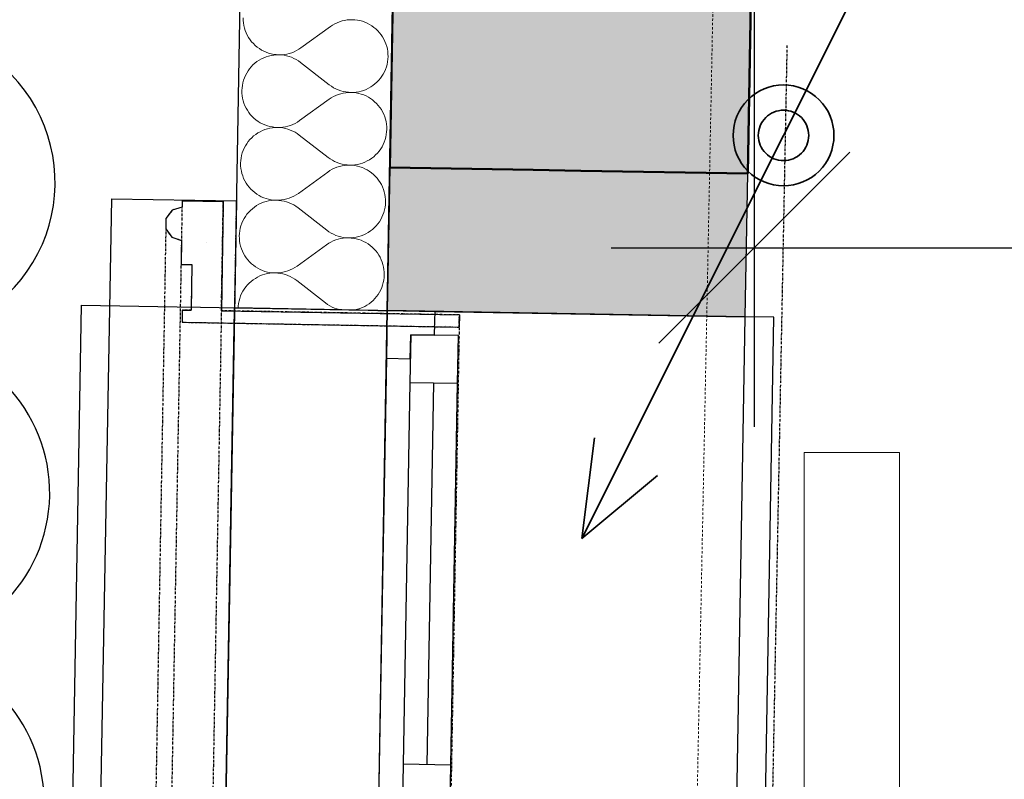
# Model space of a CAD drawing. Header units: millimetres. Extents: x -25972 to 4516, y -2839 to 20217.
# Tile 33 of 114: x -20746 to -19715, y 6799 to 7595. Entities that reach past the tile are written whole.
import ezdxf

# ---------------------------------------------------------------- set-up
doc = ezdxf.new("R2010")
doc.units = ezdxf.units.MM
doc.header["$MEASUREMENT"] = 0
for name, pattern in [('Wipeout_Contour', [1000, 0, -1000]), ('Čerchovaná M', [4.5, 2.5, -0.85, 0.3, -0.85]), ('Čerchovaná S', [3.5, 1.5, -0.85, 0.3, -0.85]), ('Čárkovaná M', [4.5, 2.5, -2])]:
    doc.linetypes.add(name, pattern=pattern)
for name, color, linetype in [('7._POHLED ZÁPADNÍ_1_3D prvky fasada nove', 7, 'Continuous'), ('7._POHLED ZÁPADNÍ_1_Anotace - SP', 7, 'Continuous'), ('7._POHLED ZÁPADNÍ_1_Konstrukce - nosné', 7, 'Continuous'), ('7._POHLED ZÁPADNÍ_1_Nové_3D prvky fasada nove', 7, 'Continuous'), ('7._POHLED ZÁPADNÍ_1_Nové_Konstrukce - nosné', 7, 'Continuous'), ('7._POHLED ZÁPADNÍ_1_Nové_Kresby a obrázky', 7, 'Continuous'), ('7._POHLED ZÁPADNÍ_1_Nové_Kóty - SP', 7, 'Continuous'), ('7._POHLED ZÁPADNÍ_1_Nové_Otvory – Okna', 7, 'Continuous'), ('7._POHLED ZÁPADNÍ_1_Nové_Otvory – Značky oken', 7, 'Continuous'), ('7._POHLED ZÁPADNÍ_1_Nové_Výplně – Řezové', 7, 'Continuous'), ('7._POHLED ZÁPADNÍ_1_TZB - elektroinstalace', 7, 'Continuous'), ('7._POHLED ZÁPADNÍ_1_TZB - voda', 7, 'Continuous'), ('7._POHLED ZÁPADNÍ_1_TZB - ZTI', 7, 'Continuous'), ('7._POHLED ZÁPADNÍ_1_Výplně – Řezové', 7, 'Continuous')]:
    doc.layers.add(name, color=color, linetype=linetype)
doc.styles.add('GENEROVANÝ_STYL_1', font='txt')

# ---------------------------------------------------------------- blocks, each defined once
blk = doc.blocks.new('*X32', base_point=(-26739.8, -6860.8))
at = {"layer": '7._POHLED ZÁPADNÍ_1_Nové_Výplně – Řezové', "color": 21, "linetype": 'Continuous', "lineweight": 20, "true_color": 0xffaaaa}
for p, q in [((-20511.8, 7596.8), (-20511.7, 7594.1)), ((-20511.7, 7594.1), (-20511.5, 7591.4)), ((-20511.5, 7591.4), (-20511.1, 7588.7)), ((-20511.1, 7588.7), (-20510.4, 7586)), ((-20420.5, 7587.6), (-20451.4, 7565.3)), ((-20418.3, 7589.1), (-20420.5, 7587.6)), ((-20415.9, 7590.5), (-20418.3, 7589.1)), ((-20413.4, 7591.6), (-20415.9, 7590.5)), ((-20410.9, 7592.6), (-20413.4, 7591.6)), ((-20408.3, 7593.5), (-20410.9, 7592.6)), ((-20405.7, 7594.1), (-20408.3, 7593.5)), ((-20403, 7594.5), (-20405.7, 7594.1)), ((-20400.3, 7594.8), (-20403, 7594.5)), ((-20397.6, 7594.8), (-20400.3, 7594.8)), ((-20394.8, 7594.7), (-20397.6, 7594.8)), ((-20392.1, 7594.3), (-20394.8, 7594.7)), ((-20389.5, 7593.8), (-20392.1, 7594.3)), ((-20386.8, 7593.1), (-20389.5, 7593.8)), ((-20384.3, 7592.2), (-20386.8, 7593.1)), ((-20381.8, 7591.1), (-20384.3, 7592.2)), ((-20379.4, 7589.8), (-20381.8, 7591.1)), ((-20377.1, 7588.4), (-20379.4, 7589.8)), ((-20374.8, 7586.8), (-20377.1, 7588.4)), ((-20510.4, 7586), (-20509.6, 7583.4)), ((-20509.6, 7583.4), (-20508.6, 7580.9)), ((-20508.6, 7580.9), (-20507.5, 7578.5)), ((-20507.5, 7578.5), (-20506.1, 7576.1)), ((-20372.8, 7585.1), (-20374.8, 7586.8)), ((-20370.8, 7583.2), (-20372.8, 7585.1)), ((-20369, 7581.2), (-20370.8, 7583.2)), ((-20367.3, 7579), (-20369, 7581.2)), ((-20365.8, 7576.8), (-20367.3, 7579)), ((-20506.1, 7576.1), (-20504.6, 7573.8)), ((-20504.6, 7573.8), (-20502.9, 7571.7)), ((-20502.9, 7571.7), (-20501.1, 7569.7)), ((-20501.1, 7569.7), (-20499.1, 7567.8)), ((-20499.1, 7567.8), (-20497.1, 7566)), ((-20364.5, 7574.4), (-20365.8, 7576.8)), ((-20363.3, 7572), (-20364.5, 7574.4)), ((-20362.3, 7569.4), (-20363.3, 7572)), ((-20361.5, 7566.8), (-20362.3, 7569.4)), ((-20497.1, 7566), (-20494.8, 7564.5)), ((-20494.8, 7564.5), (-20492.5, 7563)), ((-20492.5, 7563), (-20490.1, 7561.8)), ((-20490.1, 7561.8), (-20487.6, 7560.7)), ((-20485.1, 7556.7), (-20487.7, 7555.9)), ((-20487.6, 7560.7), (-20485.1, 7559.8)), ((-20485.1, 7559.8), (-20482.4, 7559.1)), ((-20482.5, 7557.3), (-20485.1, 7556.7)), ((-20479.8, 7557.8), (-20482.5, 7557.3)), ((-20482.4, 7559.1), (-20479.8, 7558.5)), ((-20479.8, 7558.5), (-20477.1, 7558.2)), ((-20477.1, 7558), (-20479.8, 7557.8)), ((-20477.1, 7558.2), (-20474.3, 7558.1)), ((-20474.3, 7558.1), (-20477.1, 7558)), ((-20471.6, 7557.9), (-20474.3, 7558.1)), ((-20474.3, 7558.1), (-20471.6, 7558.1)), ((-20471.6, 7558.1), (-20468.9, 7558.4)), ((-20468.9, 7557.6), (-20471.6, 7557.9)), ((-20468.9, 7558.4), (-20466.2, 7558.8)), ((-20466.3, 7557), (-20468.9, 7557.6)), ((-20463.6, 7556.3), (-20466.3, 7557)), ((-20466.2, 7558.8), (-20463.6, 7559.4)), ((-20463.6, 7559.4), (-20461, 7560.2)), ((-20461, 7560.2), (-20458.5, 7561.2)), ((-20458.5, 7561.2), (-20456, 7562.4)), ((-20456, 7562.4), (-20453.6, 7563.8)), ((-20453.6, 7563.8), (-20451.4, 7565.3)), ((-20360.8, 7564.2), (-20361.5, 7566.8)), ((-20360.4, 7561.5), (-20360.8, 7564.2)), ((-20360.2, 7558.8), (-20360.4, 7561.5)), ((-20360.1, 7556.1), (-20360.2, 7558.8)), ((-20501.5, 7547.4), (-20503.4, 7545.4)), ((-20499.5, 7549.2), (-20501.5, 7547.4)), ((-20497.3, 7550.9), (-20499.5, 7549.2)), ((-20495.1, 7552.4), (-20497.3, 7550.9)), ((-20492.7, 7553.7), (-20495.1, 7552.4)), ((-20490.2, 7554.9), (-20492.7, 7553.7)), ((-20487.7, 7555.9), (-20490.2, 7554.9)), ((-20461.1, 7555.4), (-20463.6, 7556.3)), ((-20458.6, 7554.3), (-20461.1, 7555.4)), ((-20456.2, 7553.1), (-20458.6, 7554.3)), ((-20453.9, 7551.6), (-20456.2, 7553.1)), ((-20451.7, 7550), (-20453.9, 7551.6)), ((-20421.6, 7526.7), (-20451.7, 7550)), ((-20361.8, 7545.4), (-20361.1, 7548)), ((-20361.1, 7548), (-20360.6, 7550.6)), ((-20360.6, 7550.6), (-20360.3, 7553.3)), ((-20360.3, 7553.3), (-20360.1, 7556.1)), ((-20509.4, 7536.4), (-20510.5, 7533.9)), ((-20508.1, 7538.8), (-20509.4, 7536.4)), ((-20506.7, 7541.1), (-20508.1, 7538.8)), ((-20505.1, 7543.3), (-20506.7, 7541.1)), ((-20503.4, 7545.4), (-20505.1, 7543.3)), ((-20366.5, 7535.6), (-20365.1, 7537.9)), ((-20365.1, 7537.9), (-20363.8, 7540.3)), ((-20363.8, 7540.3), (-20362.7, 7542.8)), ((-20362.7, 7542.8), (-20361.8, 7545.4)), ((-20512.6, 7526), (-20513, 7523.3)), ((-20512.1, 7528.7), (-20512.6, 7526)), ((-20511.4, 7531.3), (-20512.1, 7528.7)), ((-20510.5, 7533.9), (-20511.4, 7531.3)), ((-20421.6, 7526.7), (-20419.4, 7525.1)), ((-20378.2, 7524.3), (-20375.9, 7525.8)), ((-20375.9, 7525.8), (-20373.8, 7527.5)), ((-20373.8, 7527.5), (-20371.7, 7529.3)), ((-20371.7, 7529.3), (-20369.9, 7531.3)), ((-20369.9, 7531.3), (-20368.1, 7533.4)), ((-20368.1, 7533.4), (-20366.5, 7535.6)), ((-20513, 7523.3), (-20513.1, 7520.6)), ((-20513.1, 7520.6), (-20513.1, 7517.9)), ((-20513.1, 7517.9), (-20512.8, 7515.2)), ((-20419.4, 7525.1), (-20417.1, 7523.6)), ((-20414.8, 7515.5), (-20417.2, 7514.3)), ((-20417.1, 7523.6), (-20414.7, 7522.4)), ((-20412.2, 7516.5), (-20414.8, 7515.5)), ((-20414.7, 7522.4), (-20412.2, 7521.3)), ((-20412.2, 7521.3), (-20409.6, 7520.4)), ((-20409.6, 7517.3), (-20412.2, 7516.5)), ((-20409.6, 7520.4), (-20407, 7519.7)), ((-20407, 7517.9), (-20409.6, 7517.3)), ((-20407, 7519.7), (-20404.3, 7519.1)), ((-20404.3, 7518.3), (-20407, 7517.9)), ((-20404.3, 7519.1), (-20401.6, 7518.8)), ((-20401.6, 7518.6), (-20404.3, 7518.3)), ((-20401.6, 7518.8), (-20398.9, 7518.6)), ((-20398.9, 7518.6), (-20401.6, 7518.6)), ((-20398.9, 7518.6), (-20396.2, 7518.7)), ((-20396.2, 7518.5), (-20398.9, 7518.6)), ((-20396.2, 7518.7), (-20393.5, 7518.9)), ((-20393.5, 7518.2), (-20396.2, 7518.5)), ((-20393.5, 7518.9), (-20390.8, 7519.4)), ((-20390.8, 7517.6), (-20393.5, 7518.2)), ((-20390.8, 7519.4), (-20388.1, 7520)), ((-20388.2, 7516.9), (-20390.8, 7517.6)), ((-20385.6, 7516), (-20388.2, 7516.9)), ((-20388.1, 7520), (-20385.5, 7520.8)), ((-20383.1, 7514.9), (-20385.6, 7516)), ((-20385.5, 7520.8), (-20383, 7521.8)), ((-20383, 7521.8), (-20380.5, 7523)), ((-20380.5, 7523), (-20378.2, 7524.3)), ((-20512.8, 7515.2), (-20512.4, 7512.5)), ((-20512.4, 7512.5), (-20511.8, 7509.9)), ((-20511.8, 7509.9), (-20511, 7507.3)), ((-20511, 7507.3), (-20510, 7504.7)), ((-20421.8, 7511.4), (-20452.7, 7489.1)), ((-20419.6, 7512.9), (-20421.8, 7511.4)), ((-20417.2, 7514.3), (-20419.6, 7512.9)), ((-20380.7, 7513.7), (-20383.1, 7514.9)), ((-20378.4, 7512.2), (-20380.7, 7513.7)), ((-20376.2, 7510.7), (-20378.4, 7512.2)), ((-20374.1, 7508.9), (-20376.2, 7510.7)), ((-20372.1, 7507), (-20374.1, 7508.9)), ((-20370.3, 7505), (-20372.1, 7507)), ((-20510, 7504.7), (-20508.8, 7502.3)), ((-20508.8, 7502.3), (-20507.4, 7499.9)), ((-20507.4, 7499.9), (-20505.9, 7497.7)), ((-20505.9, 7497.7), (-20504.3, 7495.5)), ((-20504.3, 7495.5), (-20502.4, 7493.5)), ((-20368.6, 7502.8), (-20370.3, 7505)), ((-20367.1, 7500.6), (-20368.6, 7502.8)), ((-20365.8, 7498.2), (-20367.1, 7500.6)), ((-20364.6, 7495.8), (-20365.8, 7498.2)), ((-20363.6, 7493.2), (-20364.6, 7495.8)), ((-20502.4, 7493.5), (-20500.5, 7491.6)), ((-20500.5, 7491.6), (-20498.4, 7489.9)), ((-20498.4, 7489.9), (-20496.2, 7488.3)), ((-20496.2, 7488.3), (-20493.9, 7486.8)), ((-20493.9, 7486.8), (-20491.4, 7485.6)), ((-20491.4, 7485.6), (-20489, 7484.5)), ((-20489, 7484.5), (-20486.4, 7483.6)), ((-20462.3, 7484.1), (-20459.8, 7485.1)), ((-20459.8, 7485.1), (-20457.3, 7486.2)), ((-20457.3, 7486.2), (-20455, 7487.6)), ((-20455, 7487.6), (-20452.7, 7489.1)), ((-20362.8, 7490.6), (-20363.6, 7493.2)), ((-20362.2, 7488), (-20362.8, 7490.6)), ((-20361.7, 7485.3), (-20362.2, 7488)), ((-20361.5, 7482.6), (-20361.7, 7485.3)), ((-20498.6, 7474.7), (-20500.8, 7473)), ((-20496.4, 7476.2), (-20498.6, 7474.7)), ((-20494, 7477.5), (-20496.4, 7476.2)), ((-20491.6, 7478.7), (-20494, 7477.5)), ((-20489, 7479.7), (-20491.6, 7478.7)), ((-20486.4, 7480.5), (-20489, 7479.7)), ((-20486.4, 7483.6), (-20483.8, 7482.9)), ((-20483.8, 7481.2), (-20486.4, 7480.5)), ((-20483.8, 7482.9), (-20481.1, 7482.4)), ((-20481.1, 7481.6), (-20483.8, 7481.2)), ((-20481.1, 7482.4), (-20478.4, 7482)), ((-20478.4, 7481.8), (-20481.1, 7481.6)), ((-20478.4, 7482), (-20475.7, 7481.9)), ((-20475.7, 7481.9), (-20478.4, 7481.8)), ((-20473, 7481.7), (-20475.7, 7481.9)), ((-20475.7, 7481.9), (-20473, 7481.9)), ((-20473, 7481.9), (-20470.2, 7482.2)), ((-20470.3, 7481.4), (-20473, 7481.7)), ((-20467.6, 7480.9), (-20470.3, 7481.4)), ((-20470.2, 7482.2), (-20467.6, 7482.6)), ((-20467.6, 7482.6), (-20464.9, 7483.2)), ((-20465, 7480.1), (-20467.6, 7480.9)), ((-20462.4, 7479.2), (-20465, 7480.1)), ((-20464.9, 7483.2), (-20462.3, 7484.1)), ((-20459.9, 7478.1), (-20462.4, 7479.2)), ((-20457.5, 7476.9), (-20459.9, 7478.1)), ((-20455.2, 7475.5), (-20457.5, 7476.9)), ((-20453, 7473.9), (-20455.2, 7475.5)), ((-20362.4, 7471.8), (-20361.9, 7474.5)), ((-20361.9, 7474.5), (-20361.6, 7477.2)), ((-20361.6, 7477.2), (-20361.4, 7479.9)), ((-20361.4, 7479.9), (-20361.5, 7482.6)), ((-20508, 7464.9), (-20509.5, 7462.6)), ((-20506.5, 7467.2), (-20508, 7464.9)), ((-20504.7, 7469.2), (-20506.5, 7467.2)), ((-20502.8, 7471.2), (-20504.7, 7469.2)), ((-20500.8, 7473), (-20502.8, 7471.2)), ((-20422.9, 7450.5), (-20453, 7473.9)), ((-20366.4, 7461.7), (-20365.2, 7464.1)), ((-20365.2, 7464.1), (-20364.1, 7466.6)), ((-20364.1, 7466.6), (-20363.2, 7469.2)), ((-20363.2, 7469.2), (-20362.4, 7471.8)), ((-20512.7, 7455.2), (-20513.4, 7452.5)), ((-20511.8, 7457.7), (-20512.7, 7455.2)), ((-20510.7, 7460.2), (-20511.8, 7457.7)), ((-20509.5, 7462.6), (-20510.7, 7460.2)), ((-20373.1, 7453.1), (-20371.2, 7455.1)), ((-20371.2, 7455.1), (-20369.4, 7457.2)), ((-20369.4, 7457.2), (-20367.8, 7459.4)), ((-20367.8, 7459.4), (-20366.4, 7461.7)), ((-20514.3, 7447.2), (-20514.5, 7444.4)), ((-20514.5, 7444.4), (-20514.4, 7441.7)), ((-20514, 7449.9), (-20514.3, 7447.2)), ((-20513.4, 7452.5), (-20514, 7449.9)), ((-20422.9, 7450.5), (-20420.7, 7448.9)), ((-20420.7, 7448.9), (-20418.4, 7447.5)), ((-20418.4, 7447.5), (-20416, 7446.2)), ((-20416, 7446.2), (-20413.5, 7445.1)), ((-20413.5, 7445.1), (-20410.9, 7444.2)), ((-20410.9, 7444.2), (-20408.3, 7443.5)), ((-20408.3, 7443.5), (-20405.6, 7442.9)), ((-20392.1, 7443.2), (-20389.4, 7443.8)), ((-20389.4, 7443.8), (-20386.9, 7444.6)), ((-20386.9, 7444.6), (-20384.3, 7445.6)), ((-20384.3, 7445.6), (-20381.9, 7446.8)), ((-20381.9, 7446.8), (-20379.5, 7448.1)), ((-20379.5, 7448.1), (-20377.2, 7449.6)), ((-20377.2, 7449.6), (-20375.1, 7451.3)), ((-20375.1, 7451.3), (-20373.1, 7453.1)), ((-20514.4, 7441.7), (-20514.2, 7439)), ((-20514.2, 7439), (-20513.7, 7436.3)), ((-20513.7, 7436.3), (-20513.1, 7433.7)), ((-20513.1, 7433.7), (-20512.3, 7431.1)), ((-20423.2, 7435.2), (-20454, 7412.9)), ((-20420.9, 7436.8), (-20423.2, 7435.2)), ((-20418.6, 7438.1), (-20420.9, 7436.8)), ((-20416.1, 7439.3), (-20418.6, 7438.1)), ((-20413.6, 7440.3), (-20416.1, 7439.3)), ((-20411, 7441.1), (-20413.6, 7440.3)), ((-20408.3, 7441.7), (-20411, 7441.1)), ((-20405.6, 7442.2), (-20408.3, 7441.7)), ((-20405.6, 7442.9), (-20402.9, 7442.6)), ((-20402.9, 7442.4), (-20405.6, 7442.2)), ((-20402.9, 7442.6), (-20400.2, 7442.5)), ((-20400.2, 7442.5), (-20402.9, 7442.4)), ((-20400.2, 7442.5), (-20397.5, 7442.5)), ((-20397.5, 7442.3), (-20400.2, 7442.5)), ((-20397.5, 7442.5), (-20394.8, 7442.7)), ((-20394.8, 7442), (-20397.5, 7442.3)), ((-20394.8, 7442.7), (-20392.1, 7443.2)), ((-20392.1, 7441.5), (-20394.8, 7442)), ((-20389.5, 7440.7), (-20392.1, 7441.5)), ((-20386.9, 7439.8), (-20389.5, 7440.7)), ((-20384.4, 7438.7), (-20386.9, 7439.8)), ((-20382, 7437.5), (-20384.4, 7438.7)), ((-20379.7, 7436.1), (-20382, 7437.5)), ((-20377.5, 7434.5), (-20379.7, 7436.1)), ((-20375.4, 7432.7), (-20377.5, 7434.5)), ((-20512.3, 7431.1), (-20511.3, 7428.6)), ((-20511.3, 7428.6), (-20510.1, 7426.1)), ((-20510.1, 7426.1), (-20508.8, 7423.7)), ((-20508.8, 7423.7), (-20507.3, 7421.5)), ((-20373.5, 7430.8), (-20375.4, 7432.7)), ((-20371.6, 7428.8), (-20373.5, 7430.8)), ((-20370, 7426.7), (-20371.6, 7428.8)), ((-20368.5, 7424.4), (-20370, 7426.7)), ((-20367.1, 7422), (-20368.5, 7424.4)), ((-20507.3, 7421.5), (-20505.6, 7419.3)), ((-20505.6, 7419.3), (-20503.8, 7417.3)), ((-20503.8, 7417.3), (-20501.8, 7415.4)), ((-20501.8, 7415.4), (-20499.7, 7413.7)), ((-20499.7, 7413.7), (-20497.5, 7412.1)), ((-20456.3, 7411.4), (-20454, 7412.9)), ((-20365.9, 7419.6), (-20367.1, 7422)), ((-20364.9, 7417.1), (-20365.9, 7419.6)), ((-20364.1, 7414.5), (-20364.9, 7417.1)), ((-20363.5, 7411.8), (-20364.1, 7414.5)), ((-20497.5, 7412.1), (-20495.2, 7410.7)), ((-20492.9, 7402.5), (-20495.4, 7401.4)), ((-20495.2, 7410.7), (-20492.8, 7409.4)), ((-20490.4, 7403.5), (-20492.9, 7402.5)), ((-20492.8, 7409.4), (-20490.3, 7408.3)), ((-20487.8, 7404.3), (-20490.4, 7403.5)), ((-20490.3, 7408.3), (-20487.7, 7407.4)), ((-20485.1, 7405), (-20487.8, 7404.3)), ((-20487.7, 7407.4), (-20485.1, 7406.7)), ((-20485.1, 7406.7), (-20482.4, 7406.2)), ((-20482.4, 7405.4), (-20485.1, 7405)), ((-20482.4, 7406.2), (-20479.7, 7405.8)), ((-20479.7, 7405.6), (-20482.4, 7405.4)), ((-20479.7, 7405.8), (-20477, 7405.7)), ((-20477, 7405.7), (-20479.7, 7405.6)), ((-20474.3, 7405.5), (-20477, 7405.7)), ((-20477, 7405.7), (-20474.3, 7405.7)), ((-20474.3, 7405.7), (-20471.6, 7406)), ((-20471.6, 7405.2), (-20474.3, 7405.5)), ((-20471.6, 7406), (-20468.9, 7406.4)), ((-20468.9, 7404.7), (-20471.6, 7405.2)), ((-20468.9, 7406.4), (-20466.2, 7407.1)), ((-20466.3, 7404), (-20468.9, 7404.7)), ((-20463.7, 7403.1), (-20466.3, 7404)), ((-20466.2, 7407.1), (-20463.6, 7407.9)), ((-20461.2, 7402), (-20463.7, 7403.1)), ((-20463.6, 7407.9), (-20461.1, 7408.9)), ((-20461.1, 7408.9), (-20458.7, 7410.1)), ((-20458.7, 7410.1), (-20456.3, 7411.4)), ((-20363.1, 7409.1), (-20363.5, 7411.8)), ((-20362.8, 7406.4), (-20363.1, 7409.1)), ((-20362.9, 7401), (-20362.8, 7403.7)), ((-20362.8, 7403.7), (-20362.8, 7406.4)), ((-20506, 7393.1), (-20507.8, 7391)), ((-20504.1, 7395), (-20506, 7393.1)), ((-20502.1, 7396.8), (-20504.1, 7395)), ((-20500, 7398.5), (-20502.1, 7396.8)), ((-20497.7, 7400), (-20500, 7398.5)), ((-20495.4, 7401.4), (-20497.7, 7400)), ((-20458.8, 7400.7), (-20461.2, 7402)), ((-20456.5, 7399.3), (-20458.8, 7400.7)), ((-20454.3, 7397.7), (-20456.5, 7399.3)), ((-20424.2, 7374.3), (-20454.3, 7397.7)), ((-20365.4, 7390.4), (-20364.5, 7393)), ((-20364.5, 7393), (-20363.8, 7395.6)), ((-20363.8, 7395.6), (-20363.2, 7398.3)), ((-20363.2, 7398.3), (-20362.9, 7401)), ((-20513.1, 7381.5), (-20514.1, 7379)), ((-20512.1, 7384), (-20513.1, 7381.5)), ((-20510.8, 7386.5), (-20512.1, 7384)), ((-20509.4, 7388.8), (-20510.8, 7386.5)), ((-20507.8, 7391), (-20509.4, 7388.8)), ((-20370.8, 7381), (-20369.2, 7383.2)), ((-20369.2, 7383.2), (-20367.7, 7385.5)), ((-20367.7, 7385.5), (-20366.5, 7387.9)), ((-20366.5, 7387.9), (-20365.4, 7390.4)), ((-20515.3, 7373.7), (-20515.6, 7371)), ((-20514.8, 7376.4), (-20515.3, 7373.7)), ((-20514.1, 7379), (-20514.8, 7376.4)), ((-20424.2, 7374.3), (-20422, 7372.7)), ((-20422, 7372.7), (-20419.7, 7371.3)), ((-20419.7, 7371.3), (-20417.3, 7370)), ((-20383.2, 7370.6), (-20380.8, 7372)), ((-20380.8, 7372), (-20378.6, 7373.5)), ((-20378.6, 7373.5), (-20376.4, 7375.1)), ((-20376.4, 7375.1), (-20374.4, 7377)), ((-20374.4, 7377), (-20372.5, 7378.9)), ((-20372.5, 7378.9), (-20370.8, 7381)), ((-20515.6, 7371), (-20515.8, 7368.3)), ((-20515.8, 7368.3), (-20515.7, 7365.6)), ((-20515.7, 7365.6), (-20515.5, 7362.8)), ((-20515.5, 7362.8), (-20515.1, 7360.2)), ((-20419.9, 7361.9), (-20422.2, 7360.6)), ((-20417.4, 7363.1), (-20419.9, 7361.9)), ((-20414.9, 7364.1), (-20417.4, 7363.1)), ((-20417.3, 7370), (-20414.8, 7368.9)), ((-20412.3, 7364.9), (-20414.9, 7364.1)), ((-20414.8, 7368.9), (-20412.2, 7368)), ((-20409.7, 7365.5), (-20412.3, 7364.9)), ((-20412.2, 7368), (-20409.6, 7367.3)), ((-20407, 7366), (-20409.7, 7365.5)), ((-20409.6, 7367.3), (-20407, 7366.8)), ((-20407, 7366.8), (-20404.3, 7366.4)), ((-20404.3, 7366.2), (-20407, 7366)), ((-20404.3, 7366.4), (-20401.5, 7366.3)), ((-20401.5, 7366.3), (-20404.3, 7366.2)), ((-20401.5, 7366.3), (-20398.8, 7366.3)), ((-20398.8, 7366.1), (-20401.5, 7366.3)), ((-20398.8, 7366.3), (-20396.1, 7366.6)), ((-20396.1, 7365.8), (-20398.8, 7366.1)), ((-20396.1, 7366.6), (-20393.4, 7367)), ((-20393.5, 7365.3), (-20396.1, 7365.8)), ((-20390.8, 7364.6), (-20393.5, 7365.3)), ((-20393.4, 7367), (-20390.8, 7367.6)), ((-20390.8, 7367.6), (-20388.2, 7368.4)), ((-20388.3, 7363.7), (-20390.8, 7364.6)), ((-20385.8, 7362.6), (-20388.3, 7363.7)), ((-20388.2, 7368.4), (-20385.6, 7369.4)), ((-20383.4, 7361.3), (-20385.8, 7362.6)), ((-20385.6, 7369.4), (-20383.2, 7370.6)), ((-20381, 7359.9), (-20383.4, 7361.3)), ((-20515.1, 7360.2), (-20514.4, 7357.5)), ((-20514.4, 7357.5), (-20513.6, 7354.9)), ((-20513.6, 7354.9), (-20512.6, 7352.4)), ((-20512.6, 7352.4), (-20511.4, 7349.9)), ((-20424.5, 7359.1), (-20455.4, 7336.7)), ((-20422.2, 7360.6), (-20424.5, 7359.1)), ((-20378.8, 7358.3), (-20381, 7359.9)), ((-20376.7, 7356.5), (-20378.8, 7358.3)), ((-20374.8, 7354.7), (-20376.7, 7356.5)), ((-20373, 7352.6), (-20374.8, 7354.7)), ((-20371.3, 7350.5), (-20373, 7352.6)), ((-20369.8, 7348.2), (-20371.3, 7350.5)), ((-20511.4, 7349.9), (-20510.1, 7347.6)), ((-20510.1, 7347.6), (-20508.6, 7345.3)), ((-20508.6, 7345.3), (-20506.9, 7343.2)), ((-20506.9, 7343.2), (-20505.1, 7341.1)), ((-20505.1, 7341.1), (-20503.1, 7339.2)), ((-20368.4, 7345.9), (-20369.8, 7348.2)), ((-20367.3, 7343.4), (-20368.4, 7345.9)), ((-20366.3, 7340.9), (-20367.3, 7343.4)), ((-20365.4, 7338.3), (-20366.3, 7340.9)), ((-20503.1, 7339.2), (-20501, 7337.5)), ((-20501, 7337.5), (-20498.8, 7335.9)), ((-20498.8, 7335.9), (-20496.5, 7334.5)), ((-20496.5, 7334.5), (-20494.1, 7333.2)), ((-20494.1, 7333.2), (-20491.6, 7332.1)), ((-20491.6, 7332.1), (-20489, 7331.2)), ((-20489, 7331.2), (-20486.4, 7330.5)), ((-20486.4, 7330.5), (-20483.8, 7330)), ((-20483.8, 7330), (-20481.1, 7329.7)), ((-20472.9, 7329.8), (-20470.2, 7330.3)), ((-20470.2, 7330.3), (-20467.6, 7330.9)), ((-20467.6, 7330.9), (-20465, 7331.7)), ((-20465, 7331.7), (-20462.4, 7332.7)), ((-20462.4, 7332.7), (-20460, 7333.9)), ((-20460, 7333.9), (-20457.6, 7335.2)), ((-20457.6, 7335.2), (-20455.4, 7336.7)), ((-20364.8, 7335.6), (-20365.4, 7338.3)), ((-20364.4, 7333), (-20364.8, 7335.6)), ((-20364.1, 7330.2), (-20364.4, 7333)), ((-20364.1, 7327.5), (-20364.1, 7330.2)), ((-20503.5, 7320.7), (-20505.5, 7318.8)), ((-20501.3, 7322.3), (-20503.5, 7320.7)), ((-20499, 7323.8), (-20501.3, 7322.3)), ((-20496.7, 7325.2), (-20499, 7323.8)), ((-20494.2, 7326.4), (-20496.7, 7325.2)), ((-20491.7, 7327.4), (-20494.2, 7326.4)), ((-20489.1, 7328.2), (-20491.7, 7327.4)), ((-20486.4, 7328.8), (-20489.1, 7328.2)), ((-20483.8, 7329.2), (-20486.4, 7328.8)), ((-20481.1, 7329.5), (-20483.8, 7329.2)), ((-20481.1, 7329.7), (-20478.3, 7329.5)), ((-20478.3, 7329.5), (-20481.1, 7329.5)), ((-20478.3, 7329.5), (-20475.6, 7329.6)), ((-20475.6, 7329.4), (-20478.3, 7329.5)), ((-20475.6, 7329.6), (-20472.9, 7329.8)), ((-20472.9, 7329), (-20475.6, 7329.4)), ((-20470.3, 7328.5), (-20472.9, 7329)), ((-20467.6, 7327.8), (-20470.3, 7328.5)), ((-20465.1, 7326.9), (-20467.6, 7327.8)), ((-20462.6, 7325.8), (-20465.1, 7326.9)), ((-20460.2, 7324.5), (-20462.6, 7325.8)), ((-20457.8, 7323.1), (-20460.2, 7324.5)), ((-20455.6, 7321.5), (-20457.8, 7323.1)), ((-20425.6, 7298.1), (-20455.6, 7321.5)), ((-20365.1, 7319.4), (-20364.6, 7322.1)), ((-20364.6, 7322.1), (-20364.2, 7324.8)), ((-20364.2, 7324.8), (-20364.1, 7327.5)), ((-20512.1, 7310.3), (-20513.4, 7307.9)), ((-20510.7, 7312.6), (-20512.1, 7310.3)), ((-20509.1, 7314.8), (-20510.7, 7312.6)), ((-20507.4, 7316.9), (-20509.1, 7314.8)), ((-20505.5, 7318.8), (-20507.4, 7316.9)), ((-20370.5, 7307), (-20369.1, 7309.3)), ((-20369.1, 7309.3), (-20367.8, 7311.8)), ((-20367.8, 7311.8), (-20366.7, 7314.3)), ((-20366.7, 7314.3), (-20365.8, 7316.8)), ((-20365.8, 7316.8), (-20365.1, 7319.4)), ((-20516.1, 7300.2), (-20516.6, 7297.5)), ((-20515.4, 7302.8), (-20516.1, 7300.2)), ((-20514.5, 7305.4), (-20515.4, 7302.8)), ((-20513.4, 7307.9), (-20514.5, 7305.4)), ((-20379.9, 7297.3), (-20377.7, 7299)), ((-20377.7, 7299), (-20375.7, 7300.8)), ((-20375.7, 7300.8), (-20373.8, 7302.7)), ((-20373.8, 7302.7), (-20372.1, 7304.8)), ((-20372.1, 7304.8), (-20370.5, 7307)), ((-20517, 7294.8), (-20517.1, 7292.9)), ((-20516.6, 7297.5), (-20517, 7294.8)), ((-20425.6, 7298.1), (-20423.4, 7296.5)), ((-20423.4, 7296.5), (-20421, 7295.1)), ((-20421, 7295.1), (-20418.6, 7293.8)), ((-20418.6, 7293.8), (-20416.1, 7292.7)), ((-20416.1, 7292.7), (-20413.6, 7291.8)), ((-20413.6, 7291.8), (-20411, 7291.1)), ((-20411, 7291.1), (-20410.4, 7291)), ((-20395.2, 7290.8), (-20394.8, 7290.8)), ((-20394.8, 7290.8), (-20392.1, 7291.5)), ((-20392.1, 7291.5), (-20389.5, 7292.3)), ((-20389.5, 7292.3), (-20387, 7293.3)), ((-20387, 7293.3), (-20384.5, 7294.4)), ((-20384.5, 7294.4), (-20382.2, 7295.8)), ((-20382.2, 7295.8), (-20379.9, 7297.3))]:
    blk.add_line(p, q, dxfattribs=at)

msp = doc.modelspace()

# ---------------------------------------------------------------- hatches: boundary and pattern name
at = {"layer": '7._POHLED ZÁPADNÍ_1_Výplně – Řezové', "linetype": 'Continuous', "lineweight": 13}
msp.add_hatch(color=254, dxfattribs=at).paths.add_polyline_path([(-20320.1, 9632.6), (-20358.3, 7440.1), (-19983.4, 7433.6), (-19945.7, 9594.7)])

# ---------------------------------------------------------------- linework, layer by layer
at = {"layer": '7._POHLED ZÁPADNÍ_1_Konstrukce - nosné', "color": 7, "linetype": 'Continuous', "lineweight": 50}
for p, q in [((-20358.3, 7440.1), (-20208.3, 7437.5)), ((-20208.3, 7437.5), (-20158.3, 7436.6)), ((-20158.3, 7436.6), (-19983.4, 7433.6))]:
    msp.add_line(p, q, dxfattribs=at)
at = {"layer": '7._POHLED ZÁPADNÍ_1_Konstrukce - nosné', "color": 7, "linetype": 'Continuous', "lineweight": 50, "flags": 128}
for points in [[(-20313.5, 10008.9), (-20358.3, 7440.1)], [(-19983.4, 7433.6), (-19945.7, 9594.7)]]:
    msp.add_lwpolyline(points, dxfattribs=at)
at = {"layer": '7._POHLED ZÁPADNÍ_1_Nové_3D prvky fasada nove', "color": 1, "linetype": 'Continuous', "lineweight": 25}
msp.add_line((-20649.7, 7407.3), (-20672.6, 6127.9), dxfattribs=at)
at = {"layer": '7._POHLED ZÁPADNÍ_1_Nové_3D prvky fasada nove', "color": 1, "linetype": 'Continuous', "lineweight": 25, "flags": 128}
msp.add_lwpolyline([(-19986, 7283.6), (-19983.4, 7433.6)], dxfattribs=at)
at = {"layer": '7._POHLED ZÁPADNÍ_1_Nové_Kresby a obrázky', "color": 1, "linetype": 'Čerchovaná M', "lineweight": 25, "flags": 128}
msp.add_lwpolyline([(-18019.6, 5400), (-19983.2, 5434.6), (-19942.1, 7568.3)], dxfattribs=at)
at = {"layer": '7._POHLED ZÁPADNÍ_1_Nové_Kóty - SP', "color": 1, "linetype": 'Continuous', "lineweight": 25}
for p, q in [((-19976.5, 7168.4), (-19976.5, 7655.9)), ((-19876.5, 7455.9), (-20076.5, 7255.9)), ((-20126.5, 7355.9), (-19976.5, 7355.9)), ((-19976.5, 7355.9), (-18060.8, 7355.9))]:
    msp.add_line(p, q, dxfattribs=at)
at = {"layer": '7._POHLED ZÁPADNÍ_1_Nové_Otvory – Okna', "color": 1, "linetype": 'Continuous', "lineweight": 25}
for p, q in [((-20699.2, 6245.9), (-20680.9, 7295.7)), ((-20004.3, 6233.8), (-19986, 7283.6)), ((-19956, 7283.1), (-19986, 7283.6)), ((-19974.3, 6233.3), (-19956, 7283.1)), ((-20336.4, 7264.7), (-20337.2, 7214.7)), ((-20336.8, 7239.7), (-20336.4, 7264.7)), ((-20336.4, 7264.7), (-20311.4, 7264.3)), ((-20286.4, 7263.9), (-20336.4, 7264.7)), ((-20287.3, 7213.9), (-20286.4, 7263.9)), ((-20361.8, 7240.2), (-20370.1, 6765.2)), ((-20361.8, 7240.2), (-20336.8, 7239.7)), ((-20337.2, 7214.7), (-20344.2, 6814.8)), ((-20337.2, 7214.7), (-20287.3, 7213.9)), ((-20319.2, 6814.4), (-20312.2, 7214.3)), ((-20294.2, 6813.9), (-20287.3, 7213.9)), ((-20294.2, 6813.9), (-20287.3, 7213.9)), ((-20344.2, 6814.8), (-20345.1, 6764.8)), ((-20294.2, 6813.9), (-20344.2, 6814.8)), ((-20295.1, 6763.9), (-20294.2, 6813.9))]:
    msp.add_line(p, q, dxfattribs=at)
at = {"layer": '7._POHLED ZÁPADNÍ_1_Nové_Otvory – Značky oken', "color": 1, "linetype": 'Continuous', "lineweight": 25, "flags": 128}
for points in [[(-20874, 7261.6, 1), (-20868.3, 7586.5, 1)], [(-20879.7, 6936.6, 1), (-20874, 7261.6, 1)], [(-20885.3, 6611.7, 1), (-20879.7, 6936.6, 1)]]:
    msp.add_lwpolyline(points, format="xyb", close=True, dxfattribs=at)
at = {"layer": '7._POHLED ZÁPADNÍ_1_TZB - elektroinstalace', "color": 92, "linetype": 'Continuous', "lineweight": 35, "true_color": 0x00d700, "flags": 128}
for points in [[(-19734.9, 7895.8), (-19946, 7473.6)], [(-20157.1, 7051.4), (-19946, 7473.6)], [(-20157.1, 7051.4), (-20143.9, 7156.9)], [(-20157.1, 7051.4), (-20077.9, 7117.4)]]:
    msp.add_lwpolyline(points, dxfattribs=at)
for points in [[(-19946, 7526.4, 0.414214), (-19998.8, 7473.6)], [(-19946, 7526.4, 0.414214), (-19998.8, 7473.6)], [(-19893.2, 7473.6, 0.414214), (-19946, 7526.4)], [(-19893.2, 7473.6, 0.414214), (-19946, 7526.4)], [(-19946, 7500, 0.414214), (-19972.4, 7473.6)], [(-19946, 7500, 0.414214), (-19972.4, 7473.6)], [(-19919.6, 7473.6, 0.414214), (-19946, 7500)], [(-19919.6, 7473.6, 0.414214), (-19946, 7500)], [(-19998.8, 7473.6, 0.414214), (-19946, 7420.8)], [(-19998.8, 7473.6, 0.414214), (-19946, 7420.8)], [(-19972.4, 7473.6, 0.414214), (-19946, 7447.2)], [(-19972.4, 7473.6, 0.414214), (-19946, 7447.2)], [(-19946, 7447.2, 0.414214), (-19919.6, 7473.6)], [(-19946, 7420.8, 0.414214), (-19893.2, 7473.6)], [(-19946, 7447.2, 0.414214), (-19919.6, 7473.6)], [(-19946, 7420.8, 0.414214), (-19893.2, 7473.6)]]:
    msp.add_lwpolyline(points, format="xyb", dxfattribs=at)
at = {"layer": '7._POHLED ZÁPADNÍ_1_TZB - voda', "color": 142, "linetype": 'Čárkovaná M', "lineweight": 20, "true_color": 0x0080c0}
msp.add_line((-20064.8, 5352.9), (-19983.4, 9446.4), dxfattribs=at)
at = {"layer": '7._POHLED ZÁPADNÍ_1_TZB - ZTI', "color": 211, "linetype": 'Continuous', "lineweight": 20, "true_color": 0xff66ff}
for p, q in [((-19924.5, 7141.6), (-19924.5, 6441.6)), ((-19824.5, 7141.6), (-19924.5, 7141.6)), ((-19824.5, 6441.6), (-19824.5, 7141.6))]:
    msp.add_line(p, q, dxfattribs=at)

# ---------------------------------------------------------------- texts
at = {"layer": '7._POHLED ZÁPADNÍ_1_Anotace - SP', "color": 1, "linetype": 'Continuous', "lineweight": 25, "insert": (-19863.8, 5962.2), "char_height": 150, "attachment_point": 4, "rotation": 62.1796, "style": 'GENEROVANÝ_STYL_1'}
msp.add_mtext('\\A1;{\\pql;\\fArial|b0|i0|c238|p38;PODHLED\\fArial|b0|i0|c238|p38;+2800}', dxfattribs=at)

# ---------------------------------------------------------------- wipeouts: each hides what was drawn before it
at = {"color": 254, "linetype": 'Wipeout_Contour', "lineweight": 0, "ltscale": 348949.93213}
msp.add_wipeout([(-20532.6, 7404.2), (-20575.7, 7404.9), (-20575.8, 7398.4), (-20586.1, 7395.3), (-20592.6, 7386.6), (-20592.8, 7375.8), (-20586.6, 7367), (-20576.4, 7363.5), (-20576.8, 7338.5), (-20565.5, 7338.3), (-20566.3, 7290.5), (-20575.5, 7290.6), (-20575.7, 7277.9), (-20285.6, 7272.8), (-20285.4, 7285.5), (-20534.6, 7289.9)], dxfattribs=at).dxf.layer = '7._POHLED ZÁPADNÍ_1_Nové_Výplně – Řezové'

# ---------------------------------------------------------------- next in the draw order: hatches: boundary and pattern name
at = {"layer": '7._POHLED ZÁPADNÍ_1_Nové_Výplně – Řezové', "linetype": 'Continuous', "lineweight": 0, "true_color": 0xf2b2b2}
msp.add_hatch(color=9, dxfattribs=at).paths.add_polyline_path([(-20358.3, 7440.1), (-20360.9, 7290.2), (-19986, 7283.6), (-19983.4, 7433.6)])
at = {"layer": '7._POHLED ZÁPADNÍ_1_Nové_Výplně – Řezové', "linetype": 'Continuous', "lineweight": 20, "true_color": 0xffaaaa}
h = msp.add_hatch(dxfattribs=at)
h.set_pattern_fill('Omítka_01_0001', color=21, style=0, pattern_type=2)
h.set_pattern_definition([(0, (0, 0), (0, 86.60254), [0, -50]), (0, (25, 43.3), (0, 86.60254), [0, -50])])
h.paths.add_polyline_path([(-20532.6, 7404.2), (-20575.7, 7404.9), (-20575.8, 7398.4), (-20586.1, 7395.3), (-20592.6, 7386.6), (-20592.8, 7375.8), (-20586.6, 7367), (-20576.4, 7363.5), (-20576.8, 7338.5), (-20565.5, 7338.3), (-20566.3, 7290.5), (-20575.5, 7290.6), (-20575.7, 7277.9), (-20285.6, 7272.8), (-20285.4, 7285.5), (-20534.6, 7289.9)])

# ---------------------------------------------------------------- next in the draw order: linework, layer by layer
at = {"layer": '7._POHLED ZÁPADNÍ_1_Nové_3D prvky fasada nove', "color": 1, "linetype": 'Continuous', "lineweight": 25}
for p, q in [((-20575.7, 7404.9), (-20575.8, 7398.4)), ((-20575.7, 7404.9), (-20532.6, 7404.2)), ((-20532.6, 7404.2), (-20534.6, 7289.9)), ((-20586.1, 7395.3), (-20592.6, 7386.6)), ((-20575.8, 7398.4), (-20586.1, 7395.3)), ((-20592.6, 7386.6), (-20592.8, 7375.8)), ((-20592.8, 7375.8), (-20586.6, 7367)), ((-20586.6, 7367), (-20576.4, 7363.5)), ((-20576.4, 7363.5), (-20576.8, 7338.5)), ((-20576.8, 7338.5), (-20565.5, 7338.3)), ((-20565.5, 7338.3), (-20566.3, 7290.5)), ((-20575.5, 7290.6), (-20575.7, 7277.9)), ((-20575.5, 7290.6), (-20566.3, 7290.5)), ((-20534.6, 7289.9), (-20285.4, 7285.5)), ((-20285.4, 7285.5), (-20285.6, 7272.8)), ((-20575.7, 7277.9), (-20285.6, 7272.8))]:
    msp.add_line(p, q, dxfattribs=at)
at = {"layer": '7._POHLED ZÁPADNÍ_1_Nové_3D prvky fasada nove', "color": 1, "linetype": 'Continuous', "lineweight": 25, "flags": 128}
for points in [[(-20358.3, 7440.1), (-20360.9, 7290.2)], [(-19986, 7283.6), (-20360.9, 7290.2)]]:
    msp.add_lwpolyline(points, dxfattribs=at)
at = {"layer": '7._POHLED ZÁPADNÍ_1_Nové_3D prvky fasada nove', "color": 1, "linetype": 'Čerchovaná M', "lineweight": 25, "flags": 128}
for points in [[(-20575.7, 7404.9), (-20598.2, 6126.6)], [(-20575.7, 7404.9), (-20575.8, 7398.4)], [(-20532.6, 7404.2), (-20575.7, 7404.9)], [(-20532.6, 7404.2), (-20575.7, 7404.9)], [(-20532.6, 7404.2), (-20555.1, 6125.8)], [(-20534.6, 7289.9), (-20532.6, 7404.2)], [(-20586.1, 7395.3), (-20592.6, 7386.6)], [(-20586.1, 7395.3), (-20592.6, 7386.6)], [(-20575.8, 7398.4), (-20586.1, 7395.3)], [(-20575.8, 7398.4), (-20586.1, 7395.3)], [(-20592.6, 7386.6), (-20614.5, 6145.5)], [(-20592.6, 7386.6), (-20592.8, 7375.8)], [(-20592.8, 7375.8), (-20586.6, 7367)], [(-20586.6, 7367), (-20576.4, 7363.5)], [(-20576.4, 7363.5), (-20576.8, 7338.5)], [(-20576.8, 7338.5), (-20565.5, 7338.3)], [(-20565.5, 7338.3), (-20566.3, 7290.5)], [(-20575.5, 7290.6), (-20575.7, 7277.9)], [(-20566.3, 7290.5), (-20575.5, 7290.6)], [(-20285.4, 7285.5), (-20534.6, 7289.9)], [(-20285.4, 7285.5), (-20534.6, 7289.9)], [(-20285.4, 7285.5), (-20303.9, 6235.7)], [(-20285.6, 7272.8), (-20285.4, 7285.5)], [(-20575.7, 7277.9), (-20285.6, 7272.8)]]:
    msp.add_lwpolyline(points, dxfattribs=at)
at = {"layer": '7._POHLED ZÁPADNÍ_1_Nové_Otvory – Okna', "color": 1, "linetype": 'Continuous', "lineweight": 25}
for p, q in [((-20680.9, 7295.7), (-20360.9, 7290.2)), ((-20379.2, 6240.3), (-20360.9, 7290.2)), ((-20360.9, 7290.2), (-20361.8, 7240.2)), ((-20360.9, 7290.2), (-20310.9, 7289.3)), ((-20360.9, 7290.2), (-20310.9, 7289.3)), ((-20311.4, 7264.3), (-20310.9, 7289.3)), ((-20310.9, 7289.3), (-19986, 7283.6))]:
    msp.add_line(p, q, dxfattribs=at)

# ---------------------------------------------------------------- next in the draw order: wipeouts: each hides what was drawn before it
at = {"color": 254, "linetype": 'Wipeout_Contour', "lineweight": 0, "ltscale": 110482.628501}
msp.add_wipeout([(-20473.3, 10024.9), (-20520.9, 7292.9), (-20370.9, 7290.3), (-20360.9, 7290.2), (-20313.5, 10008.8)], dxfattribs=at).dxf.layer = '7._POHLED ZÁPADNÍ_1_Nové_Výplně – Řezové'

# ---------------------------------------------------------------- next in the draw order: linework, layer by layer
at = {"layer": '7._POHLED ZÁPADNÍ_1_Nové_3D prvky fasada nove', "color": 1, "linetype": 'Continuous', "lineweight": 25}
for p, q in [((-20649.7, 7407.3), (-20518.8, 7404.9)), ((-20518.8, 7404.9), (-20541.7, 6125.6))]:
    msp.add_line(p, q, dxfattribs=at)
at = {"layer": '7._POHLED ZÁPADNÍ_1_Nové_3D prvky fasada nove', "color": 1, "linetype": 'Čerchovaná S', "lineweight": 25}
msp.add_line((-20519, 7404.9), (-20541.9, 6125.6), dxfattribs=at)
at = {"layer": '7._POHLED ZÁPADNÍ_1_Nové_Konstrukce - nosné', "color": 1, "linetype": 'Continuous', "lineweight": 25}
for q in [(-20520.9, 7292.9), (-20360.9, 7290.2)]:
    msp.add_line((-20370.9, 7290.3), q, dxfattribs=at)
at = {"layer": '7._POHLED ZÁPADNÍ_1_Nové_Konstrukce - nosné', "color": 1, "linetype": 'Continuous', "lineweight": 25, "flags": 128}
for points in [[(-20470.5, 10185.5), (-20520.9, 7292.9)], [(-20360.9, 7290.2), (-20313.5, 10008.8)]]:
    msp.add_lwpolyline(points, dxfattribs=at)
at = {"layer": '7._POHLED ZÁPADNÍ_1_Nové_Otvory – Okna', "color": 1, "linetype": 'Continuous', "lineweight": 25}
for p, q in [((-20539.2, 6243.1), (-20520.9, 7292.9)), ((-20370.9, 7290.3), (-20520.9, 7292.9)), ((-20379.2, 6240.3), (-20360.9, 7290.2)), ((-20370.9, 7290.3), (-20360.9, 7290.2))]:
    msp.add_line(p, q, dxfattribs=at)

# ---------------------------------------------------------------- next in the draw order: block references
at = {"layer": '7._POHLED ZÁPADNÍ_1_3D prvky fasada nove', "color": 9, "linetype": 'Continuous', "lineweight": 13}
msp.add_blockref('*X32', (-26739.8, -6860.8), dxfattribs=at)

doc.saveas('drawing.dxf')
